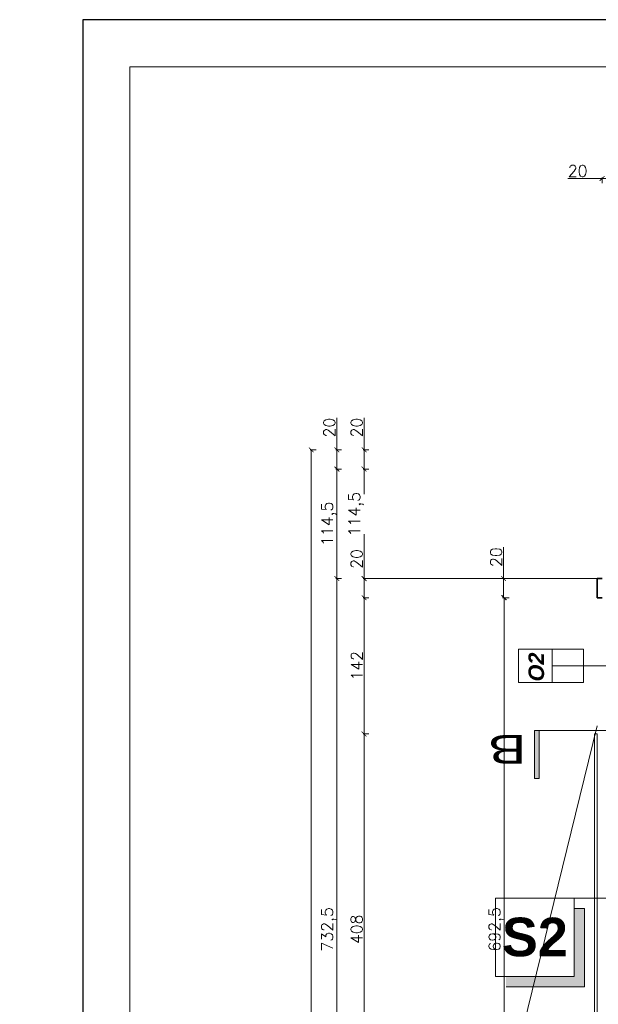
# Model space of a CAD drawing. Header units: millimetres. Extents: x -740 to 33545, y 5178 to 22494.
# Tile 103 of 250: x 8259 to 8863, y 10810 to 11838. Entities that reach past the tile are written whole.
import ezdxf
from ezdxf.lldxf.tags import DXFTag

# ---------------------------------------------------------------- set-up
doc = ezdxf.new("R2010")
doc.units = ezdxf.units.MM
doc.header["$MEASUREMENT"] = 0
doc.layers.get('Defpoints').update_dxf_attribs({"color": 252})
doc.layers.add('a3', color=252, linetype='Continuous', lineweight=30, plot=False)
for name, color, linetype, lineweight in [('A_izolacja', 252, 'Continuous', 9), ('A_opisy', 252, 'Continuous', 15), ('l.przerywana', 252, 'ICAD_ISO03W100', 5), ('l.widokowa', 252, 'Continuous', 15), ('linia opisowa', 252, 'Continuous', 9), ('wymiarowanie', 252, 'Continuous', 9)]:
    doc.layers.add(name, color=color, linetype=linetype, lineweight=lineweight)
doc.layers.add('D-opis', color=252, linetype='Continuous')
doc.layers.add('stolarka', color=252, linetype='Continuous')
doc.styles.add('ARIALL', font='GOTHIC.TTF', dxfattribs={"height": 40})
doc.styles.add('styl2', font='simplex.shx')
tags = doc.linetypes.add('DASH', pattern=[15, 10, -5]).pattern_tags.tags
tags[6:7] = [DXFTag(74, 4), DXFTag(75, 0), DXFTag(340, '0'), DXFTag(46, 0.0), DXFTag(50, 0.0), DXFTag(44, 0.0), DXFTag(45, 0.0)]
tags[4:5] = [DXFTag(74, 4), DXFTag(75, 0), DXFTag(340, '0'), DXFTag(46, 0.0), DXFTag(50, 0.0), DXFTag(44, 0.0), DXFTag(45, 0.0)]
tags = doc.linetypes.add('ICAD_ISO03W100', pattern=[30, 12, -18]).pattern_tags.tags
tags[6:7] = [DXFTag(74, 4), DXFTag(75, 0), DXFTag(340, '0'), DXFTag(46, 1.0), DXFTag(50, 0.0), DXFTag(44, 0.0), DXFTag(45, 0.0)]
tags[4:5] = [DXFTag(74, 4), DXFTag(75, 0), DXFTag(340, '0'), DXFTag(46, 1.0), DXFTag(50, 0.0), DXFTag(44, 0.0), DXFTag(45, 0.0)]
doc.dimstyles.new('Skala 1-50', dxfattribs={"dimtxt": 12, "dimasz": 5, "dimexe": 1, "dimexo": 1, "dimgap": 1.5, "dimtad": 1, "dimdec": 1, "dimrnd": 0.5, "dimtxsty": 'styl2', "dimblk": 'ARCHTICK', "dimcen": 5, "dimadec": 0, "dimazin": 0, "dimtfac": 1, "dimtdec": 1, "dimtmove": 1, "dimatfit": 3, "dimldrblk": 'ARCHTICK', "dimfxl": 0, "dimlwd": -1, "dimlwe": -1, "dimarcsym": 0})

# ---------------------------------------------------------------- blocks, each defined once
blk = doc.blocks.new('_ArchTick')
at = {"color": 0, "linetype": 'ByBlock', "const_width": 0.15}
blk.add_lwpolyline([(-0.5, -0.5), (0.5, 0.5)], dxfattribs=at)
blk = doc.blocks.new('*D1896')
at = {"layer": 'Defpoints', "color": 0}
for p in [(8765.1, 11234.3), (8862.2, 11234.3), (8775.1, 10541.8)]:
    blk.add_point(p, dxfattribs=at)
at = {"layer": 'wymiarowanie', "color": 0}
for p, q in [((8770.1, 11234.3), (8764.1, 11234.3)), ((8765.1, 10541.8), (8765.1, 11234.3)), ((8770.1, 10541.8), (8764.1, 10541.8))]:
    blk.add_line(p, q, dxfattribs=at)
at = {"layer": 'wymiarowanie', "color": 0, "xscale": 5, "yscale": 5, "zscale": 5}
for p, rotation in [((8765.1, 11234.3), 90), ((8765.1, 10541.8), 270)]:
    blk.add_blockref('_ArchTick', p, dxfattribs=dict(at, rotation=rotation))
at = {"layer": 'wymiarowanie', "color": 0, "insert": (8756.8, 10888), "char_height": 12, "attachment_point": 5, "rotation": 90, "style": 'styl2'}
blk.add_mtext('692,5', dxfattribs=at)
blk = doc.blocks.new('*D1897')
at = {"layer": 'Defpoints', "color": 0}
for p in [(8764.4, 11254.3), (8862.2, 11254.3), (8862.2, 11234.3)]:
    blk.add_point(p, dxfattribs=at)
at = {"layer": 'wymiarowanie', "color": 0}
for p, q in [((8764.4, 11254.3), (8764.4, 11287)), ((8769.4, 11254.3), (8763.4, 11254.3)), ((8764.4, 11234.3), (8764.4, 11254.3)), ((8769.4, 11234.3), (8763.4, 11234.3))]:
    blk.add_line(p, q, dxfattribs=at)
at = {"layer": 'wymiarowanie', "color": 0, "xscale": 5, "yscale": 5, "zscale": 5}
for p, rotation in [((8764.4, 11254.3), 90), ((8764.4, 11234.3), 270)]:
    blk.add_blockref('_ArchTick', p, dxfattribs=dict(at, rotation=rotation))
at = {"layer": 'wymiarowanie', "color": 0, "insert": (8756.6, 11276.7), "char_height": 12, "attachment_point": 5, "rotation": 90, "style": 'styl2'}
blk.add_mtext('20', dxfattribs=at)
blk = doc.blocks.new('*D2066')
at = {"layer": 'Defpoints', "color": 0}
for p in [(8618.8, 11254.3), (8867.2, 11254.3), (8877.2, 11234.3)]:
    blk.add_point(p, dxfattribs=at)
at = {"layer": 'wymiarowanie', "color": 0}
for p, q in [((8618.8, 11254.3), (8618.8, 11285.1)), ((8623.8, 11254.3), (8617.8, 11254.3)), ((8618.8, 11234.3), (8618.8, 11254.3)), ((8623.8, 11234.3), (8617.8, 11234.3))]:
    blk.add_line(p, q, dxfattribs=at)
at = {"layer": 'wymiarowanie', "color": 0, "xscale": 5, "yscale": 5, "zscale": 5}
for p, rotation in [((8618.8, 11254.3), 90), ((8618.8, 11234.3), 270)]:
    blk.add_blockref('_ArchTick', p, dxfattribs=dict(at, rotation=rotation))
at = {"layer": 'wymiarowanie', "color": 0, "insert": (8611, 11274.8), "char_height": 12, "attachment_point": 5, "rotation": 90, "style": 'styl2'}
blk.add_mtext('20', dxfattribs=at)
blk = doc.blocks.new('*D2067')
at = {"layer": 'Defpoints', "color": 0}
for p in [(8618.8, 11092), (8873.2, 11092), (8872.5, 10684)]:
    blk.add_point(p, dxfattribs=at)
at = {"layer": 'wymiarowanie', "color": 0}
for p, q in [((8623.8, 11092), (8617.8, 11092)), ((8618.8, 10684), (8618.8, 11092)), ((8623.8, 10684), (8617.8, 10684))]:
    blk.add_line(p, q, dxfattribs=at)
at = {"layer": 'wymiarowanie', "color": 0, "xscale": 5, "yscale": 5, "zscale": 5}
for p, rotation in [((8618.8, 11092), 90), ((8618.8, 10684), 270)]:
    blk.add_blockref('_ArchTick', p, dxfattribs=dict(at, rotation=rotation))
at = {"layer": 'wymiarowanie', "color": 0, "insert": (8611, 10888), "char_height": 12, "attachment_point": 5, "rotation": 90, "style": 'styl2'}
blk.add_mtext('408', dxfattribs=at)
blk = doc.blocks.new('*D2068')
at = {"layer": 'Defpoints', "color": 0}
for p in [(8618.8, 11234.3), (8872.6, 11234.3), (8873.2, 11092)]:
    blk.add_point(p, dxfattribs=at)
at = {"layer": 'wymiarowanie', "color": 0}
for p, q in [((8623.8, 11234.3), (8617.8, 11234.3)), ((8618.8, 11092), (8618.8, 11234.3)), ((8623.8, 11092), (8617.8, 11092))]:
    blk.add_line(p, q, dxfattribs=at)
at = {"layer": 'wymiarowanie', "color": 0, "xscale": 5, "yscale": 5, "zscale": 5}
for p, rotation in [((8618.8, 11234.3), 90), ((8618.8, 11092), 270)]:
    blk.add_blockref('_ArchTick', p, dxfattribs=dict(at, rotation=rotation))
at = {"layer": 'wymiarowanie', "color": 0, "insert": (8611.2, 11163.2), "char_height": 12, "attachment_point": 5, "rotation": 90, "style": 'styl2'}
blk.add_mtext('142', dxfattribs=at)
blk = doc.blocks.new('*D2069')
at = {"layer": 'Defpoints', "color": 0}
for p in [(8618.8, 11368.7), (8887.2, 11368.7), (8867.2, 11254.3)]:
    blk.add_point(p, dxfattribs=at)
at = {"layer": 'wymiarowanie', "color": 0}
for p, q in [((8623.8, 11368.7), (8617.8, 11368.7)), ((8618.8, 11368.7), (8618.8, 11342.3)), ((8618.8, 11254.3), (8618.8, 11300.8)), ((8623.8, 11254.3), (8617.8, 11254.3))]:
    blk.add_line(p, q, dxfattribs=at)
at = {"layer": 'wymiarowanie', "color": 0, "xscale": 5, "yscale": 5, "zscale": 5}
for p, rotation in [((8618.8, 11368.7), 90), ((8618.8, 11254.3), 270)]:
    blk.add_blockref('_ArchTick', p, dxfattribs=dict(at, rotation=rotation))
at = {"layer": 'wymiarowanie', "color": 0, "insert": (8610.5, 11321.6), "char_height": 12, "attachment_point": 5, "rotation": 90, "style": 'styl2'}
blk.add_mtext('114,5', dxfattribs=at)
blk = doc.blocks.new('*D2070')
at = {"layer": 'Defpoints', "color": 0}
for p in [(8618.8, 11388.7), (8890.6, 11388.7), (8887.2, 11368.7)]:
    blk.add_point(p, dxfattribs=at)
at = {"layer": 'wymiarowanie', "color": 0}
for p, q in [((8618.8, 11388.7), (8618.8, 11422.2)), ((8623.8, 11388.7), (8617.8, 11388.7)), ((8618.8, 11368.7), (8618.8, 11388.7)), ((8623.8, 11368.7), (8617.8, 11368.7))]:
    blk.add_line(p, q, dxfattribs=at)
at = {"layer": 'wymiarowanie', "color": 0, "xscale": 5, "yscale": 5, "zscale": 5}
for p, rotation in [((8618.8, 11388.7), 90), ((8618.8, 11368.7), 270)]:
    blk.add_blockref('_ArchTick', p, dxfattribs=dict(at, rotation=rotation))
at = {"layer": 'wymiarowanie', "color": 0, "insert": (8611, 11412), "char_height": 12, "attachment_point": 5, "rotation": 90, "style": 'styl2'}
blk.add_mtext('20', dxfattribs=at)
blk = doc.blocks.new('*D2071')
at = {"layer": 'Defpoints', "color": 0}
for p in [(8623.8, 11368.7), (8590.4, 11254.3), (8618.8, 11254.3)]:
    blk.add_point(p, dxfattribs=at)
at = {"layer": 'wymiarowanie', "color": 0}
for p, q in [((8595.4, 11368.7), (8589.4, 11368.7)), ((8590.4, 11368.7), (8590.4, 11254.3)), ((8595.4, 11254.3), (8589.4, 11254.3))]:
    blk.add_line(p, q, dxfattribs=at)
at = {"layer": 'wymiarowanie', "color": 0, "xscale": 5, "yscale": 5, "zscale": 5}
for p, rotation in [((8590.4, 11368.7), 90), ((8590.4, 11254.3), 270)]:
    blk.add_blockref('_ArchTick', p, dxfattribs=dict(at, rotation=rotation))
at = {"layer": 'wymiarowanie', "color": 0, "insert": (8582.1, 11311.5), "char_height": 12, "attachment_point": 5, "rotation": 90, "style": 'styl2'}
blk.add_mtext('114,5', dxfattribs=at)
blk = doc.blocks.new('*D2072')
at = {"layer": 'Defpoints', "color": 0}
for p in [(8618.8, 11254.3), (8590.4, 10521.8), (8618.8, 10521.8)]:
    blk.add_point(p, dxfattribs=at)
at = {"layer": 'wymiarowanie', "color": 0}
for p, q in [((8595.4, 11254.3), (8589.4, 11254.3)), ((8590.4, 11254.3), (8590.4, 10521.8)), ((8595.4, 10521.8), (8589.4, 10521.8))]:
    blk.add_line(p, q, dxfattribs=at)
at = {"layer": 'wymiarowanie', "color": 0, "xscale": 5, "yscale": 5, "zscale": 5}
for p, rotation in [((8590.4, 11254.3), 90), ((8590.4, 10521.8), 270)]:
    blk.add_blockref('_ArchTick', p, dxfattribs=dict(at, rotation=rotation))
at = {"layer": 'wymiarowanie', "color": 0, "insert": (8582.1, 10888), "char_height": 12, "attachment_point": 5, "rotation": 90, "style": 'styl2'}
blk.add_mtext('732,5', dxfattribs=at)
blk = doc.blocks.new('*D2075')
at = {"layer": 'Defpoints', "color": 0}
for p in [(8590.4, 11388.7), (8862.3, 11388.7), (8858.8, 11368.7)]:
    blk.add_point(p, dxfattribs=at)
at = {"layer": 'wymiarowanie', "color": 0}
for p, q in [((8590.4, 11388.7), (8590.4, 11422.2)), ((8595.4, 11388.7), (8589.4, 11388.7)), ((8590.4, 11368.7), (8590.4, 11388.7)), ((8595.4, 11368.7), (8589.4, 11368.7))]:
    blk.add_line(p, q, dxfattribs=at)
at = {"layer": 'wymiarowanie', "color": 0, "xscale": 5, "yscale": 5, "zscale": 5}
for p, rotation in [((8590.4, 11388.7), 90), ((8590.4, 11368.7), 270)]:
    blk.add_blockref('_ArchTick', p, dxfattribs=dict(at, rotation=rotation))
at = {"layer": 'wymiarowanie', "color": 0, "insert": (8582.6, 11412), "char_height": 12, "attachment_point": 5, "rotation": 90, "style": 'styl2'}
blk.add_mtext('20', dxfattribs=at)
blk = doc.blocks.new('*D2076')
at = {"layer": 'Defpoints', "color": 0}
for p in [(8563.7, 11388.7), (8595.4, 11388.7), (8595.4, 9719.6)]:
    blk.add_point(p, dxfattribs=at)
at = {"layer": 'wymiarowanie', "color": 0}
for p, q in [((8568.7, 11388.7), (8562.7, 11388.7)), ((8563.7, 9719.6), (8563.7, 11388.7)), ((8568.7, 9719.6), (8562.7, 9719.6))]:
    blk.add_line(p, q, dxfattribs=at)
at = {"layer": 'wymiarowanie', "color": 0, "xscale": 5, "yscale": 5, "zscale": 5}
for p, rotation in [((8563.7, 11388.7), 90), ((8563.7, 9719.6), 270)]:
    blk.add_blockref('_ArchTick', p, dxfattribs=dict(at, rotation=rotation))
at = {"layer": 'wymiarowanie', "color": 0, "insert": (8555.9, 10554.1), "char_height": 12, "attachment_point": 5, "rotation": 90, "style": 'styl2'}
blk.add_mtext('1669', dxfattribs=at)
blk = doc.blocks.new('*D2077')
at = {"layer": 'Defpoints', "color": 0}
for p in [(8887.2, 11672.2), (8867.2, 11368.7), (8887.2, 11368.7)]:
    blk.add_point(p, dxfattribs=at)
at = {"layer": 'wymiarowanie', "color": 0}
for p, q in [((8867.2, 11672.2), (8831.4, 11672.2)), ((8867.2, 11667.2), (8867.2, 11673.2)), ((8867.2, 11672.2), (8887.2, 11672.2)), ((8887.2, 11667.2), (8887.2, 11673.2))]:
    blk.add_line(p, q, dxfattribs=at)
at = {"layer": 'wymiarowanie', "color": 0, "xscale": 5, "yscale": 5, "zscale": 5, "rotation": 180}
blk.add_blockref('_ArchTick', (8867.2, 11672.2), dxfattribs=at)
at = {"layer": 'wymiarowanie', "color": 0, "xscale": 5, "yscale": 5, "zscale": 5}
blk.add_blockref('_ArchTick', (8887.2, 11672.2), dxfattribs=at)
at = {"layer": 'wymiarowanie', "color": 0, "insert": (8841.7, 11680), "char_height": 12, "attachment_point": 5, "style": 'styl2'}
blk.add_mtext('20', dxfattribs=at)

msp = doc.modelspace()

# ---------------------------------------------------------------- hatches: boundary and pattern name
at = {"layer": 'linia opisowa'}
msp.add_hatch(color=256, dxfattribs=at).paths.add_polyline_path([(8848.92, 10909.77), (8838, 10909.77), (8838, 10838.76), (8766.99, 10838.76), (8766.99, 10827.84), (8848.92, 10827.84)])
at = {"layer": 'stolarka', "lineweight": 9}
msp.add_hatch(color=256, dxfattribs=at).paths.add_polyline_path([(8796.61, 11095.63), (8796.61, 11045.63), (8801.61, 11045.63), (8801.61, 11095.63)])

# ---------------------------------------------------------------- linework, layer by layer
at = {"layer": 'a3'}
msp.add_lwpolyline([(13075.31, 8867.94), (13075.31, 11837.94), (8325.31, 11837.94), (8325.31, 8867.94), (13075.31, 8867.94)], dxfattribs=at)
at = {"layer": 'A_izolacja', "lineweight": 35}
msp.add_lwpolyline([(8867.19, 11254.3), (8865.19, 11254.3), (8862.19, 11254.3), (8862.19, 11234.3), (8867.19, 11234.3)], dxfattribs=at)
at = {"layer": 'A_opisy'}
msp.add_line((8820.45, 11163.17), (8953.92, 11163.17), dxfattribs=at)
at = {"layer": 'A_opisy', "ltscale": 0.3}
for points in [[(8779.91, 11145.65), (8814.97, 11145.65), (8814.97, 11180.7), (8779.91, 11180.7)], [(8814.97, 11180.7), (8847.84, 11180.7), (8847.84, 11163.17), (8814.97, 11163.17)], [(8814.97, 11163.17), (8847.84, 11163.17), (8847.84, 11145.65), (8814.97, 11145.65)]]:
    msp.add_lwpolyline(points, close=True, dxfattribs=at)
at = {"layer": 'D-opis', "linetype": 'DASH', "lineweight": 0, "ltscale": 2.5, "const_width": 1}
msp.add_lwpolyline([(10251.78, 11095.63), (8796.61, 11095.63)], dxfattribs=at)
at = {"layer": 'l.przerywana', "ltscale": 0.3}
msp.add_line((8862.19, 11092.25), (8862.19, 10541.8), dxfattribs=at)
at = {"layer": 'l.widokowa'}
msp.add_lwpolyline([(8862.19, 11092.25), (8859.19, 11092.25), (8859.19, 10541.8), (8862.19, 10541.8)], dxfattribs=at)
at = {"layer": 'linia opisowa'}
for points in [[(8756.06, 10838.76), (8838, 10838.76), (8838, 10920.7), (8756.06, 10920.7), (8756.06, 10838.76)], [(8932.19, 10920.7), (8783.38, 10920.7)], [(8766.99, 10827.84), (8848.92, 10827.84), (8848.92, 10909.77), (8838, 10909.77)]]:
    msp.add_lwpolyline(points, dxfattribs=at)
at = {"layer": 'stolarka', "lineweight": 9}
for points in [[(8896.61, 11095.63), (8796.61, 11095.63)], [(8796.61, 11095.63), (8796.61, 11045.63), (8801.61, 11045.63), (8801.61, 11095.63), (8796.61, 11095.63)]]:
    msp.add_lwpolyline(points, dxfattribs=at)
at = {"layer": 'wymiarowanie', "linetype": 'ICAD_ISO03W100', "ltscale": 0.2}
msp.add_line((8618.8, 11254.3), (8862.19, 11254.3), dxfattribs=at)
at = {"layer": 'wymiarowanie'}
msp.add_line((8721.78, 10529.93), (8862.19, 11100.39), dxfattribs=at)
msp.add_lwpolyline([(13026.2, 8917.05), (13026.2, 11788.83), (8374.42, 11788.83), (8374.42, 8917.05)], close=True, dxfattribs=at)

# ---------------------------------------------------------------- texts
at = {"layer": 'A_opisy', "ltscale": 0.3, "insert": (8806.83, 11177.04), "char_height": 16.2, "width": 109.7533, "attachment_point": 9, "rotation": 90, "style": 'ARIALL'}
msp.add_mtext('{\\fArial|b1|i1|c238|p34;O2}', dxfattribs=at)
at = {"layer": 'linia opisowa', "insert": (8797.03, 10879.73), "char_height": 40.3278, "width": 2301.0392, "attachment_point": 5, "rotation": 359.89307}
msp.add_mtext('{\\fArial|b1|i0|c238|p34;S2}', dxfattribs=at)
at = {"layer": 'wymiarowanie', "insert": (8788.19, 11060.91), "char_height": 30, "width": 87.1863, "attachment_point": 1, "rotation": 180}
msp.add_mtext('{\\fCentury Gothic|b0|i0|c238|p0;\\W1.5;B}', dxfattribs=at)
at = {"layer": 'wymiarowanie', "insert": (2065.54, 10895.53), "char_height": 12, "width": 621.5287, "attachment_point": 1}
msp.add_mtext('\\pi621.52874;{\\fCentury Gothic|b0|i0|c238|p34;}\\P{\\fCentury Gothic|b0|i0|c238|p34;Daszek szklany systemowy o wym. 200 x 120 cm wykonany ze szkła }{\\fCentury Gothic|b0|i0|c238|p34;bezpiecznego 6.6.3 ESG/VSG}\\P{\\fCentury Gothic|b0|i0|c238|p34;mocowany na wspornikach w konstrukcji stalowej }\\P{\\fCentury Gothic|b0|i0|c238|p34;ocynkowancy i malowanych proszkowo w kolorze RAL 7016}', dxfattribs=at)

# ---------------------------------------------------------------- dimensions: what is measured, and where the dimension line sits
at = {"layer": 'wymiarowanie'}
dim = msp.add_linear_dim(base=(8887.19, 11672.24), p1=(8867.19, 11368.7), p2=(8887.19, 11368.7), dimstyle='Skala 1-50', dxfattribs=at)
dim.commit()
dim.dimension.update_dxf_attribs({"geometry": '*D2077', "text_midpoint": (8841.69, 11672.77), "dimtype": 160})
for base, p1, p2, picture, middle in [((8590.44, 11388.7), (8858.82, 11368.7), (8862.26, 11388.7), '*D2075', (8593.16, 11411.97)), ((8618.8, 11388.7), (8887.19, 11368.7), (8890.63, 11388.7), '*D2070', (8621.53, 11411.97)), ((8618.8, 11368.7), (8867.19, 11254.3), (8887.19, 11368.7), '*D2069', (8618.8, 11321.57)), ((8618.8, 11254.3), (8877.19, 11234.3), (8867.19, 11254.3), '*D2066', (8618.8, 11274.84)), ((8764.42, 11254.3), (8862.19, 11234.3), (8862.19, 11254.3), '*D1897', (8764.42, 11276.72))]:
    dim = msp.add_linear_dim(base=base, p1=p1, p2=p2, angle=90, dimstyle='Skala 1-50', dxfattribs=at)
    dim.commit()
    dim.dimension.update_dxf_attribs({"geometry": picture, "text_midpoint": middle, "dimtype": 160})
for base, p1, p2, picture, middle in [((8563.67, 11388.7), (8595.44, 9719.58), (8595.44, 11388.7), '*D2076', (8555.87, 10554.14)), ((8590.44, 11254.3), (8623.8, 11368.7), (8618.8, 11254.3), '*D2071', (8582.09, 11311.5)), ((8590.44, 10521.8), (8618.8, 11254.3), (8618.8, 10521.8), '*D2072', (8582.09, 10888.05)), ((8618.8028, 11234.2962), (8873.2284, 11092.0496), (8872.6313, 11234.2962), '*D2068', (8611.1528, 11163.1729)), ((8765.14, 11234.3), (8775.14, 10541.8), (8862.19, 11234.3), '*D1896', (8756.79, 10888.05)), ((8618.8, 11092.05), (8872.54, 10684.04), (8873.23, 11092.05), '*D2067', (8611, 10888.05))]:
    dim = msp.add_linear_dim(base=base, p1=p1, p2=p2, angle=90, dimstyle='Skala 1-50', dxfattribs=at)
    dim.commit()
    dim.dimension.update_dxf_attribs({"geometry": picture, "text_midpoint": middle})

doc.saveas('drawing.dxf')
